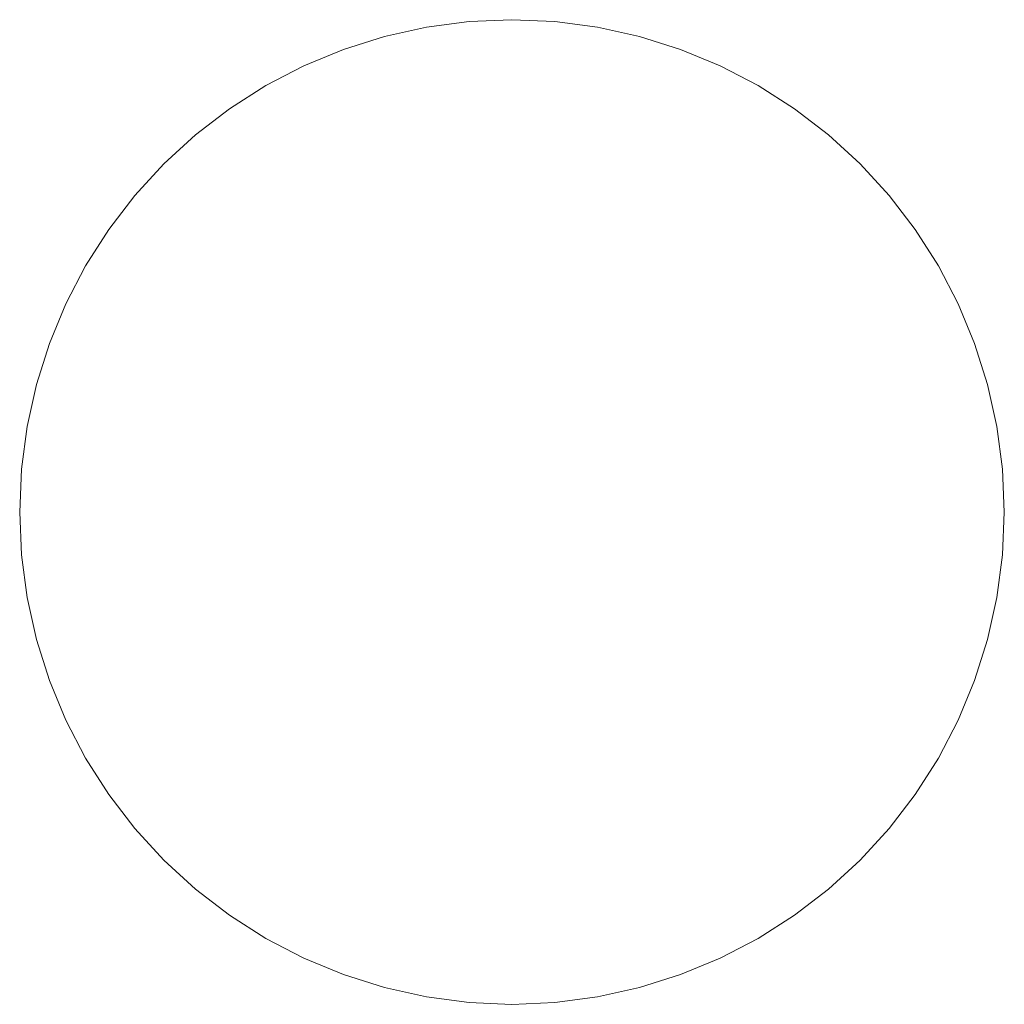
# Model space of a CAD drawing. Header units: millimetres. Extents: x -865 to 866, y -41 to 38.
# Tile 2 of 192: x -854 to -835, y -21 to -2. Entities that reach past the tile are written whole.
import ezdxf

# ---------------------------------------------------------------- set-up
doc = ezdxf.new("R2010")
doc.units = ezdxf.units.MM
doc.header["$LTSCALE"] = 5.08
doc.layers.add('Lighting-LED', color=7, linetype='Continuous', lineweight=5, true_color=0x000000)

# ---------------------------------------------------------------- blocks, each defined once
blk = doc.blocks.new('Group-2-1')
at = {"layer": 'Lighting-LED', "color": 18, "linetype": 'Continuous', "lineweight": 5}
for points, invisible_edges in [([(-26442.295, 11212.12, -183.913), (-26441.503, 11212.295, -183.913), (-26440.699, 11212.401, -183.913), (-26439.888, 11203.136, -183.913)], 12), ([(-26440.699, 11212.401, -180.738), (-26441.503, 11212.295, -180.738), (-26442.295, 11212.12, -180.738), (-26439.888, 11203.136, -180.738)], 12), ([(-26441.503, 11212.295, -180.738), (-26441.503, 11212.295, -183.913), (-26442.295, 11212.12, -183.913), (-26442.295, 11212.12, -180.738)], 5), ([(-26440.699, 11212.401, -180.738), (-26440.699, 11212.401, -183.913), (-26441.503, 11212.295, -183.913), (-26441.503, 11212.295, -180.738)], 5), ([(-26440.699, 11212.401, -183.913), (-26439.888, 11212.436, -183.913), (-26439.078, 11212.401, -183.913), (-26439.888, 11203.136, -183.913)], 12), ([(-26439.888, 11212.436, -180.738), (-26439.888, 11212.436, -183.913), (-26440.699, 11212.401, -183.913), (-26440.699, 11212.401, -180.738)], 5), ([(-26439.078, 11212.401, -180.738), (-26439.888, 11212.436, -180.738), (-26440.699, 11212.401, -180.738), (-26439.888, 11203.136, -180.738)], 12), ([(-26439.078, 11212.401, -180.738), (-26439.078, 11212.401, -183.913), (-26439.888, 11212.436, -183.913), (-26439.888, 11212.436, -180.738)], 5), ([(-26439.078, 11212.401, -183.913), (-26438.273, 11212.295, -183.913), (-26437.481, 11212.12, -183.913), (-26439.888, 11203.136, -183.913)], 12), ([(-26437.481, 11212.12, -180.738), (-26438.273, 11212.295, -180.738), (-26439.078, 11212.401, -180.738), (-26439.888, 11203.136, -180.738)], 12), ([(-26438.273, 11212.295, -180.738), (-26438.273, 11212.295, -183.913), (-26439.078, 11212.401, -183.913), (-26439.078, 11212.401, -180.738)], 5), ([(-26437.481, 11212.12, -180.738), (-26437.481, 11212.12, -183.913), (-26438.273, 11212.295, -183.913), (-26438.273, 11212.295, -180.738)], 5), ([(-26443.818, 11211.565, -183.913), (-26443.069, 11211.876, -183.913), (-26442.295, 11212.12, -183.913), (-26439.888, 11203.136, -183.913)], 12), ([(-26442.295, 11212.12, -180.738), (-26443.069, 11211.876, -180.738), (-26443.818, 11211.565, -180.738), (-26439.888, 11203.136, -180.738)], 12), ([(-26442.295, 11212.12, -180.738), (-26442.295, 11212.12, -183.913), (-26443.069, 11211.876, -183.913), (-26443.069, 11211.876, -180.738)], 5), ([(-26437.481, 11212.12, -183.913), (-26436.707, 11211.876, -183.913), (-26435.958, 11211.565, -183.913), (-26439.888, 11203.136, -183.913)], 12), ([(-26435.958, 11211.565, -180.738), (-26436.707, 11211.876, -180.738), (-26437.481, 11212.12, -180.738), (-26439.888, 11203.136, -180.738)], 12), ([(-26436.707, 11211.876, -180.738), (-26436.707, 11211.876, -183.913), (-26437.481, 11212.12, -183.913), (-26437.481, 11212.12, -180.738)], 5), ([(-26443.069, 11211.876, -180.738), (-26443.069, 11211.876, -183.913), (-26443.818, 11211.565, -183.913), (-26443.818, 11211.565, -180.738)], 5), ([(-26435.958, 11211.565, -180.738), (-26435.958, 11211.565, -183.913), (-26436.707, 11211.876, -183.913), (-26436.707, 11211.876, -180.738)], 5), ([(-26445.222, 11210.755, -183.913), (-26444.538, 11211.191, -183.913), (-26443.818, 11211.565, -183.913), (-26439.888, 11203.136, -183.913)], 12), ([(-26443.818, 11211.565, -180.738), (-26444.538, 11211.191, -180.738), (-26445.222, 11210.755, -180.738), (-26439.888, 11203.136, -180.738)], 12), ([(-26443.818, 11211.565, -180.738), (-26443.818, 11211.565, -183.913), (-26444.538, 11211.191, -183.913), (-26444.538, 11211.191, -180.738)], 5), ([(-26435.958, 11211.565, -183.913), (-26435.238, 11211.191, -183.913), (-26434.554, 11210.755, -183.913), (-26439.888, 11203.136, -183.913)], 12), ([(-26434.554, 11210.755, -180.738), (-26435.238, 11211.191, -180.738), (-26435.958, 11211.565, -180.738), (-26439.888, 11203.136, -180.738)], 12), ([(-26435.238, 11211.191, -180.738), (-26435.238, 11211.191, -183.913), (-26435.958, 11211.565, -183.913), (-26435.958, 11211.565, -180.738)], 5), ([(-26444.538, 11211.191, -180.738), (-26444.538, 11211.191, -183.913), (-26445.222, 11210.755, -183.913), (-26445.222, 11210.755, -180.738)], 5), ([(-26434.554, 11210.755, -180.738), (-26434.554, 11210.755, -183.913), (-26435.238, 11211.191, -183.913), (-26435.238, 11211.191, -180.738)], 5), ([(-26446.464, 11209.713, -183.913), (-26445.866, 11210.261, -183.913), (-26445.222, 11210.755, -183.913), (-26439.888, 11203.136, -183.913)], 12), ([(-26445.222, 11210.755, -180.738), (-26445.866, 11210.261, -180.738), (-26446.464, 11209.713, -180.738), (-26439.888, 11203.136, -180.738)], 12), ([(-26445.222, 11210.755, -180.738), (-26445.222, 11210.755, -183.913), (-26445.866, 11210.261, -183.913), (-26445.866, 11210.261, -180.738)], 5), ([(-26434.554, 11210.755, -183.913), (-26433.91, 11210.261, -183.913), (-26433.312, 11209.713, -183.913), (-26439.888, 11203.136, -183.913)], 12), ([(-26433.312, 11209.713, -180.738), (-26433.91, 11210.261, -180.738), (-26434.554, 11210.755, -180.738), (-26439.888, 11203.136, -180.738)], 12), ([(-26433.91, 11210.261, -180.738), (-26433.91, 11210.261, -183.913), (-26434.554, 11210.755, -183.913), (-26434.554, 11210.755, -180.738)], 5), ([(-26445.866, 11210.261, -180.738), (-26445.866, 11210.261, -183.913), (-26446.464, 11209.713, -183.913), (-26446.464, 11209.713, -180.738)], 5), ([(-26433.312, 11209.713, -180.738), (-26433.312, 11209.713, -183.913), (-26433.91, 11210.261, -183.913), (-26433.91, 11210.261, -180.738)], 5), ([(-26447.506, 11208.471, -183.913), (-26447.012, 11209.114, -183.913), (-26446.464, 11209.713, -183.913), (-26439.888, 11203.136, -183.913)], 12), ([(-26446.464, 11209.713, -180.738), (-26447.012, 11209.114, -180.738), (-26447.506, 11208.471, -180.738), (-26439.888, 11203.136, -180.738)], 12), ([(-26446.464, 11209.713, -180.738), (-26446.464, 11209.713, -183.913), (-26447.012, 11209.114, -183.913), (-26447.012, 11209.114, -180.738)], 5), ([(-26433.312, 11209.713, -183.913), (-26432.764, 11209.114, -183.913), (-26432.27, 11208.471, -183.913), (-26439.888, 11203.136, -183.913)], 12), ([(-26432.27, 11208.471, -180.738), (-26432.764, 11209.114, -180.738), (-26433.312, 11209.713, -180.738), (-26439.888, 11203.136, -180.738)], 12), ([(-26432.764, 11209.114, -180.738), (-26432.764, 11209.114, -183.913), (-26433.312, 11209.713, -183.913), (-26433.312, 11209.713, -180.738)], 5), ([(-26447.012, 11209.114, -180.738), (-26447.012, 11209.114, -183.913), (-26447.506, 11208.471, -183.913), (-26447.506, 11208.471, -180.738)], 5), ([(-26432.27, 11208.471, -180.738), (-26432.27, 11208.471, -183.913), (-26432.764, 11209.114, -183.913), (-26432.764, 11209.114, -180.738)], 5), ([(-26448.317, 11207.067, -183.913), (-26447.942, 11207.786, -183.913), (-26447.506, 11208.471, -183.913), (-26439.888, 11203.136, -183.913)], 12), ([(-26447.506, 11208.471, -180.738), (-26447.942, 11207.786, -180.738), (-26448.317, 11207.067, -180.738), (-26439.888, 11203.136, -180.738)], 12), ([(-26447.506, 11208.471, -180.738), (-26447.506, 11208.471, -183.913), (-26447.942, 11207.786, -183.913), (-26447.942, 11207.786, -180.738)], 5), ([(-26432.27, 11208.471, -183.913), (-26431.834, 11207.786, -183.913), (-26431.459, 11207.067, -183.913), (-26439.888, 11203.136, -183.913)], 12), ([(-26431.459, 11207.067, -180.738), (-26431.834, 11207.786, -180.738), (-26432.27, 11208.471, -180.738), (-26439.888, 11203.136, -180.738)], 12), ([(-26431.834, 11207.786, -180.738), (-26431.834, 11207.786, -183.913), (-26432.27, 11208.471, -183.913), (-26432.27, 11208.471, -180.738)], 5), ([(-26447.942, 11207.786, -180.738), (-26447.942, 11207.786, -183.913), (-26448.317, 11207.067, -183.913), (-26448.317, 11207.067, -180.738)], 5), ([(-26431.459, 11207.067, -180.738), (-26431.459, 11207.067, -183.913), (-26431.834, 11207.786, -183.913), (-26431.834, 11207.786, -180.738)], 5), ([(-26448.871, 11205.543, -183.913), (-26448.627, 11206.317, -183.913), (-26448.317, 11207.067, -183.913), (-26439.888, 11203.136, -183.913)], 12), ([(-26448.317, 11207.067, -180.738), (-26448.627, 11206.317, -180.738), (-26448.871, 11205.543, -180.738), (-26439.888, 11203.136, -180.738)], 12), ([(-26448.317, 11207.067, -180.738), (-26448.317, 11207.067, -183.913), (-26448.627, 11206.317, -183.913), (-26448.627, 11206.317, -180.738)], 5), ([(-26431.459, 11207.067, -183.913), (-26431.149, 11206.317, -183.913), (-26430.905, 11205.543, -183.913), (-26439.888, 11203.136, -183.913)], 12), ([(-26430.905, 11205.543, -180.738), (-26431.149, 11206.317, -180.738), (-26431.459, 11207.067, -180.738), (-26439.888, 11203.136, -180.738)], 12), ([(-26431.149, 11206.317, -180.738), (-26431.149, 11206.317, -183.913), (-26431.459, 11207.067, -183.913), (-26431.459, 11207.067, -180.738)], 5), ([(-26448.627, 11206.317, -180.738), (-26448.627, 11206.317, -183.913), (-26448.871, 11205.543, -183.913), (-26448.871, 11205.543, -180.738)], 5), ([(-26430.905, 11205.543, -180.738), (-26430.905, 11205.543, -183.913), (-26431.149, 11206.317, -183.913), (-26431.149, 11206.317, -180.738)], 5), ([(-26449.153, 11203.947, -183.913), (-26449.047, 11204.751, -183.913), (-26448.871, 11205.543, -183.913), (-26439.888, 11203.136, -183.913)], 12), ([(-26448.871, 11205.543, -180.738), (-26449.047, 11204.751, -180.738), (-26449.153, 11203.947, -180.738), (-26439.888, 11203.136, -180.738)], 12), ([(-26448.871, 11205.543, -180.738), (-26448.871, 11205.543, -183.913), (-26449.047, 11204.751, -183.913), (-26449.047, 11204.751, -180.738)], 5), ([(-26430.905, 11205.543, -183.913), (-26430.729, 11204.751, -183.913), (-26430.624, 11203.947, -183.913), (-26439.888, 11203.136, -183.913)], 12), ([(-26439.888, 11203.136, -180.738), (-26430.624, 11203.947, -180.738), (-26430.729, 11204.751, -180.738), (-26430.905, 11205.543, -180.738)], 9), ([(-26430.729, 11204.751, -180.738), (-26430.729, 11204.751, -183.913), (-26430.905, 11205.543, -183.913), (-26430.905, 11205.543, -180.738)], 5), ([(-26449.047, 11204.751, -180.738), (-26449.047, 11204.751, -183.913), (-26449.153, 11203.947, -183.913), (-26449.153, 11203.947, -180.738)], 5), ([(-26430.624, 11203.947, -180.738), (-26430.624, 11203.947, -183.913), (-26430.729, 11204.751, -183.913), (-26430.729, 11204.751, -180.738)], 5), ([(-26449.153, 11202.326, -183.913), (-26449.188, 11203.136, -183.913), (-26449.153, 11203.947, -183.913), (-26439.888, 11203.136, -183.913)], 12), ([(-26449.153, 11203.947, -180.738), (-26449.153, 11203.947, -183.913), (-26449.188, 11203.136, -183.913), (-26449.188, 11203.136, -180.738)], 5), ([(-26449.153, 11203.947, -180.738), (-26449.188, 11203.136, -180.738), (-26449.153, 11202.326, -180.738), (-26439.888, 11203.136, -180.738)], 12), ([(-26430.624, 11203.947, -183.913), (-26430.588, 11203.136, -183.913), (-26430.624, 11202.326, -183.913), (-26439.888, 11203.136, -183.913)], 12), ([(-26430.624, 11202.326, -180.738), (-26430.588, 11203.136, -180.738), (-26430.624, 11203.947, -180.738), (-26439.888, 11203.136, -180.738)], 12), ([(-26430.588, 11203.136, -180.738), (-26430.588, 11203.136, -183.913), (-26430.624, 11203.947, -183.913), (-26430.624, 11203.947, -180.738)], 5), ([(-26449.188, 11203.136, -180.738), (-26449.188, 11203.136, -183.913), (-26449.153, 11202.326, -183.913), (-26449.153, 11202.326, -180.738)], 5), ([(-26448.871, 11200.729, -183.913), (-26449.047, 11201.522, -183.913), (-26449.153, 11202.326, -183.913), (-26439.888, 11203.136, -183.913)], 12), ([(-26449.153, 11202.326, -180.738), (-26449.047, 11201.522, -180.738), (-26448.871, 11200.729, -180.738), (-26439.888, 11203.136, -180.738)], 12), ([(-26448.317, 11199.206, -183.913), (-26448.627, 11199.956, -183.913), (-26448.871, 11200.729, -183.913), (-26439.888, 11203.136, -183.913)], 12), ([(-26448.871, 11200.729, -180.738), (-26448.627, 11199.956, -180.738), (-26448.317, 11199.206, -180.738), (-26439.888, 11203.136, -180.738)], 12), ([(-26447.506, 11197.802, -183.913), (-26447.942, 11198.486, -183.913), (-26448.317, 11199.206, -183.913), (-26439.888, 11203.136, -183.913)], 12), ([(-26448.317, 11199.206, -180.738), (-26447.942, 11198.486, -180.738), (-26447.506, 11197.802, -180.738), (-26439.888, 11203.136, -180.738)], 12), ([(-26446.464, 11196.56, -183.913), (-26447.012, 11197.159, -183.913), (-26447.506, 11197.802, -183.913), (-26439.888, 11203.136, -183.913)], 12), ([(-26447.506, 11197.802, -180.738), (-26447.012, 11197.159, -180.738), (-26446.464, 11196.56, -180.738), (-26439.888, 11203.136, -180.738)], 12), ([(-26445.222, 11195.518, -183.913), (-26445.866, 11196.012, -183.913), (-26446.464, 11196.56, -183.913), (-26439.888, 11203.136, -183.913)], 12), ([(-26446.464, 11196.56, -180.738), (-26445.866, 11196.012, -180.738), (-26445.222, 11195.518, -180.738), (-26439.888, 11203.136, -180.738)], 12), ([(-26443.818, 11194.708, -183.913), (-26444.538, 11195.082, -183.913), (-26445.222, 11195.518, -183.913), (-26439.888, 11203.136, -183.913)], 12), ([(-26445.222, 11195.518, -180.738), (-26444.538, 11195.082, -180.738), (-26443.818, 11194.708, -180.738), (-26439.888, 11203.136, -180.738)], 12), ([(-26442.295, 11194.153, -183.913), (-26443.069, 11194.397, -183.913), (-26443.818, 11194.708, -183.913), (-26439.888, 11203.136, -183.913)], 12), ([(-26443.818, 11194.708, -180.738), (-26443.069, 11194.397, -180.738), (-26442.295, 11194.153, -180.738), (-26439.888, 11203.136, -180.738)], 12), ([(-26440.699, 11193.872, -183.913), (-26441.503, 11193.978, -183.913), (-26442.295, 11194.153, -183.913), (-26439.888, 11203.136, -183.913)], 12), ([(-26442.295, 11194.153, -180.738), (-26441.503, 11193.978, -180.738), (-26440.699, 11193.872, -180.738), (-26439.888, 11203.136, -180.738)], 12), ([(-26439.078, 11193.872, -183.913), (-26439.888, 11193.836, -183.913), (-26440.699, 11193.872, -183.913), (-26439.888, 11203.136, -183.913)], 12), ([(-26440.699, 11193.872, -180.738), (-26439.888, 11193.836, -180.738), (-26439.078, 11193.872, -180.738), (-26439.888, 11203.136, -180.738)], 12), ([(-26439.888, 11203.136, -183.913), (-26430.624, 11202.326, -183.913), (-26430.729, 11201.522, -183.913), (-26430.905, 11200.729, -183.913)], 9), ([(-26430.905, 11200.729, -183.913), (-26431.149, 11199.956, -183.913), (-26431.459, 11199.206, -183.913), (-26439.888, 11203.136, -183.913)], 12), ([(-26431.459, 11199.206, -183.913), (-26431.834, 11198.486, -183.913), (-26432.27, 11197.802, -183.913), (-26439.888, 11203.136, -183.913)], 12), ([(-26432.27, 11197.802, -183.913), (-26432.764, 11197.159, -183.913), (-26433.312, 11196.56, -183.913), (-26439.888, 11203.136, -183.913)], 12), ([(-26433.312, 11196.56, -183.913), (-26433.91, 11196.012, -183.913), (-26434.554, 11195.518, -183.913), (-26439.888, 11203.136, -183.913)], 12), ([(-26434.554, 11195.518, -183.913), (-26435.238, 11195.082, -183.913), (-26435.958, 11194.708, -183.913), (-26439.888, 11203.136, -183.913)], 12), ([(-26435.958, 11194.708, -183.913), (-26436.707, 11194.397, -183.913), (-26437.481, 11194.153, -183.913), (-26439.888, 11203.136, -183.913)], 12), ([(-26437.481, 11194.153, -183.913), (-26438.273, 11193.978, -183.913), (-26439.078, 11193.872, -183.913), (-26439.888, 11203.136, -183.913)], 12), ([(-26439.078, 11193.872, -180.738), (-26438.273, 11193.978, -180.738), (-26437.481, 11194.153, -180.738), (-26439.888, 11203.136, -180.738)], 12), ([(-26437.481, 11194.153, -180.738), (-26436.707, 11194.397, -180.738), (-26435.958, 11194.708, -180.738), (-26439.888, 11203.136, -180.738)], 12), ([(-26435.958, 11194.708, -180.738), (-26435.238, 11195.082, -180.738), (-26434.554, 11195.518, -180.738), (-26439.888, 11203.136, -180.738)], 12), ([(-26434.554, 11195.518, -180.738), (-26433.91, 11196.012, -180.738), (-26433.312, 11196.56, -180.738), (-26439.888, 11203.136, -180.738)], 12), ([(-26433.312, 11196.56, -180.738), (-26432.764, 11197.159, -180.738), (-26432.27, 11197.802, -180.738), (-26439.888, 11203.136, -180.738)], 12), ([(-26432.27, 11197.802, -180.738), (-26431.834, 11198.486, -180.738), (-26431.459, 11199.206, -180.738), (-26439.888, 11203.136, -180.738)], 12), ([(-26431.459, 11199.206, -180.738), (-26431.149, 11199.956, -180.738), (-26430.905, 11200.729, -180.738), (-26439.888, 11203.136, -180.738)], 12), ([(-26430.905, 11200.729, -180.738), (-26430.729, 11201.522, -180.738), (-26430.624, 11202.326, -180.738), (-26439.888, 11203.136, -180.738)], 12), ([(-26430.624, 11202.326, -180.738), (-26430.624, 11202.326, -183.913), (-26430.588, 11203.136, -183.913), (-26430.588, 11203.136, -180.738)], 5), ([(-26449.153, 11202.326, -180.738), (-26449.153, 11202.326, -183.913), (-26449.047, 11201.522, -183.913), (-26449.047, 11201.522, -180.738)], 5), ([(-26430.729, 11201.522, -180.738), (-26430.729, 11201.522, -183.913), (-26430.624, 11202.326, -183.913), (-26430.624, 11202.326, -180.738)], 5), ([(-26449.047, 11201.522, -180.738), (-26449.047, 11201.522, -183.913), (-26448.871, 11200.729, -183.913), (-26448.871, 11200.729, -180.738)], 5), ([(-26430.905, 11200.729, -180.738), (-26430.905, 11200.729, -183.913), (-26430.729, 11201.522, -183.913), (-26430.729, 11201.522, -180.738)], 5), ([(-26448.871, 11200.729, -180.738), (-26448.871, 11200.729, -183.913), (-26448.627, 11199.956, -183.913), (-26448.627, 11199.956, -180.738)], 5), ([(-26431.149, 11199.956, -180.738), (-26431.149, 11199.956, -183.913), (-26430.905, 11200.729, -183.913), (-26430.905, 11200.729, -180.738)], 5), ([(-26448.627, 11199.956, -180.738), (-26448.627, 11199.956, -183.913), (-26448.317, 11199.206, -183.913), (-26448.317, 11199.206, -180.738)], 5), ([(-26431.459, 11199.206, -180.738), (-26431.459, 11199.206, -183.913), (-26431.149, 11199.956, -183.913), (-26431.149, 11199.956, -180.738)], 5), ([(-26448.317, 11199.206, -180.738), (-26448.317, 11199.206, -183.913), (-26447.942, 11198.486, -183.913), (-26447.942, 11198.486, -180.738)], 5), ([(-26431.834, 11198.486, -180.738), (-26431.834, 11198.486, -183.913), (-26431.459, 11199.206, -183.913), (-26431.459, 11199.206, -180.738)], 5), ([(-26447.942, 11198.486, -180.738), (-26447.942, 11198.486, -183.913), (-26447.506, 11197.802, -183.913), (-26447.506, 11197.802, -180.738)], 5), ([(-26432.27, 11197.802, -180.738), (-26432.27, 11197.802, -183.913), (-26431.834, 11198.486, -183.913), (-26431.834, 11198.486, -180.738)], 5), ([(-26447.506, 11197.802, -180.738), (-26447.506, 11197.802, -183.913), (-26447.012, 11197.159, -183.913), (-26447.012, 11197.159, -180.738)], 5), ([(-26432.764, 11197.159, -180.738), (-26432.764, 11197.159, -183.913), (-26432.27, 11197.802, -183.913), (-26432.27, 11197.802, -180.738)], 5), ([(-26447.012, 11197.159, -180.738), (-26447.012, 11197.159, -183.913), (-26446.464, 11196.56, -183.913), (-26446.464, 11196.56, -180.738)], 5), ([(-26433.312, 11196.56, -180.738), (-26433.312, 11196.56, -183.913), (-26432.764, 11197.159, -183.913), (-26432.764, 11197.159, -180.738)], 5), ([(-26446.464, 11196.56, -180.738), (-26446.464, 11196.56, -183.913), (-26445.866, 11196.012, -183.913), (-26445.866, 11196.012, -180.738)], 5), ([(-26433.91, 11196.012, -180.738), (-26433.91, 11196.012, -183.913), (-26433.312, 11196.56, -183.913), (-26433.312, 11196.56, -180.738)], 5), ([(-26445.866, 11196.012, -180.738), (-26445.866, 11196.012, -183.913), (-26445.222, 11195.518, -183.913), (-26445.222, 11195.518, -180.738)], 5), ([(-26434.554, 11195.518, -180.738), (-26434.554, 11195.518, -183.913), (-26433.91, 11196.012, -183.913), (-26433.91, 11196.012, -180.738)], 5), ([(-26445.222, 11195.518, -180.738), (-26445.222, 11195.518, -183.913), (-26444.538, 11195.082, -183.913), (-26444.538, 11195.082, -180.738)], 5), ([(-26435.238, 11195.082, -180.738), (-26435.238, 11195.082, -183.913), (-26434.554, 11195.518, -183.913), (-26434.554, 11195.518, -180.738)], 5), ([(-26444.538, 11195.082, -180.738), (-26444.538, 11195.082, -183.913), (-26443.818, 11194.708, -183.913), (-26443.818, 11194.708, -180.738)], 5), ([(-26435.958, 11194.708, -180.738), (-26435.958, 11194.708, -183.913), (-26435.238, 11195.082, -183.913), (-26435.238, 11195.082, -180.738)], 5), ([(-26443.818, 11194.708, -180.738), (-26443.818, 11194.708, -183.913), (-26443.069, 11194.397, -183.913), (-26443.069, 11194.397, -180.738)], 5), ([(-26436.707, 11194.397, -180.738), (-26436.707, 11194.397, -183.913), (-26435.958, 11194.708, -183.913), (-26435.958, 11194.708, -180.738)], 5), ([(-26443.069, 11194.397, -180.738), (-26443.069, 11194.397, -183.913), (-26442.295, 11194.153, -183.913), (-26442.295, 11194.153, -180.738)], 5), ([(-26437.481, 11194.153, -180.738), (-26437.481, 11194.153, -183.913), (-26436.707, 11194.397, -183.913), (-26436.707, 11194.397, -180.738)], 5), ([(-26442.295, 11194.153, -180.738), (-26442.295, 11194.153, -183.913), (-26441.503, 11193.978, -183.913), (-26441.503, 11193.978, -180.738)], 5), ([(-26438.273, 11193.978, -180.738), (-26438.273, 11193.978, -183.913), (-26437.481, 11194.153, -183.913), (-26437.481, 11194.153, -180.738)], 5), ([(-26441.503, 11193.978, -180.738), (-26441.503, 11193.978, -183.913), (-26440.699, 11193.872, -183.913), (-26440.699, 11193.872, -180.738)], 5), ([(-26440.699, 11193.872, -180.738), (-26440.699, 11193.872, -183.913), (-26439.888, 11193.836, -183.913), (-26439.888, 11193.836, -180.738)], 5), ([(-26439.888, 11193.836, -180.738), (-26439.888, 11193.836, -183.913), (-26439.078, 11193.872, -183.913), (-26439.078, 11193.872, -180.738)], 5), ([(-26439.078, 11193.872, -180.738), (-26439.078, 11193.872, -183.913), (-26438.273, 11193.978, -183.913), (-26438.273, 11193.978, -180.738)], 5)]:
    blk.add_3dface(points, dxfattribs=dict(at, invisible_edges=invisible_edges))
at = {"layer": 'Lighting-LED', "color": 0, "flags": 1}
for tag in ['Yoke', 'Weight', 'Weight', 'Wattage', '3D_Symbol_Name', 'Candlepower', 'Body', 'Model_Name', 'Beam_Angle', 'Field_Angle', 'Remarks', 'Beam_Angle_2', 'Field_Angle_2', 'Num_Channels', 'Frame_Size', 'Device_Type', 'FixtureID', 'Frame_Size', 'Base', 'Lens', 'Inst_Type', 'Lamp']:
    blk.add_attdef(tag, (-10856.953, 14479.05), '', height=0.18, dxfattribs=at)

msp = doc.modelspace()

# ---------------------------------------------------------------- block references
at = {"layer": 'Lighting-LED', "color": 7}
msp.add_blockref('Group-2-1', (25595.113, -11214.53), dxfattribs=at)

doc.saveas('drawing.dxf')
